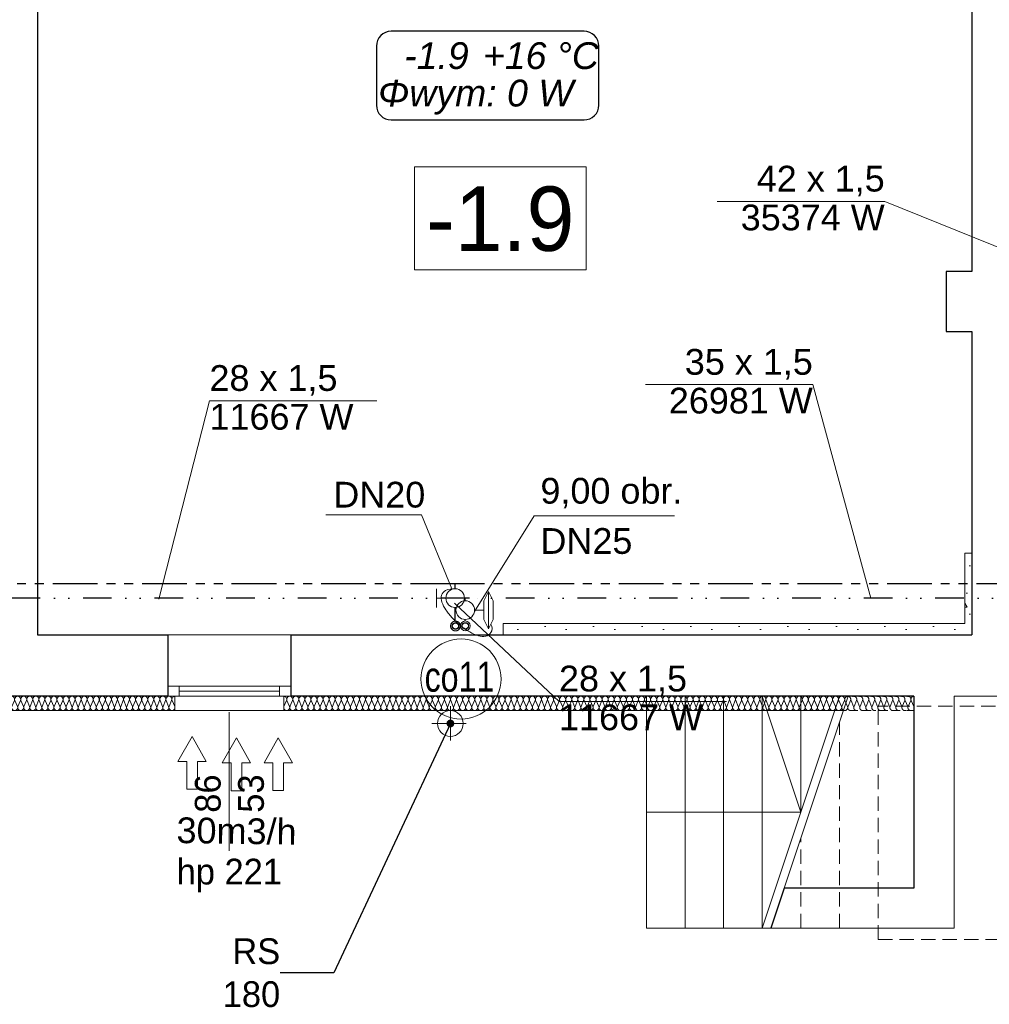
# Model space of a CAD drawing. Header units: millimetres. Extents: x -17429 to 155243, y -2908 to 188569.
# Tile 8 of 113: x -981 to 5796, y 9383 to 16265. Entities that reach past the tile are written whole.
import ezdxf
from ezdxf.lldxf.tags import DXFTag

# ---------------------------------------------------------------- set-up
doc = ezdxf.new("R2010")
doc.units = ezdxf.units.MM
doc.header["$MEASUREMENT"] = 0
for name, pattern in [('DIVIDEX2', [2.5, 1, -0.5, 0, -0.5, 0, -0.5]), ('Hidden Line', [100, 50, -50]), ('Krawędzie ukryte', [150, 100, -50]), ('PHANTOM', [2.5, 1.25, -0.25, 0.25, -0.25, 0.25, -0.25])]:
    doc.linetypes.add(name, pattern=pattern)
doc.layers.get('0').update_dxf_attribs({"lineweight": 5})
for name, color, linetype in [('#opisy', 7, 'Continuous'), ('#podkład', 252, 'Continuous'), ('Arch ocieplenie', 252, 'Continuous'), ('IS_Armatura_Therm', 7, 'SOLID'), ('IS_Grafika', 7, 'SOLID'), ('IS_Opisy_działek_Therm', 7, 'SOLID'), ('IS_Powrót', 5, 'DASH'), ('IS_Text_Armatury_Therm', 7, 'Continuous'), ('IS_Text_Konstrukcji', 7, 'Continuous'), ('IS_Zasilanie', 1, 'SOLID')]:
    doc.layers.add(name, color=color, linetype=linetype)
for name, color, linetype, lineweight in [('#piony', 7, 'Continuous', 5), ('Arch ocieplenie_Nr_Pióra__21', 252, 'Continuous', 13), ('Arch opisy_Nr_Pióra__1', 252, 'Continuous', 25), ('Arch opisy_Nr_Pióra__21', 252, 'Continuous', 13), ('INWENT ODWODNIENIE_Nr_Pióra__21', 252, 'Continuous', 13), ('INWENT OPISY_Nr_Pióra__21', 252, 'Continuous', 13), ('INWENT. OKNA_Nr_Pióra__5', 7, 'Continuous', 13), ('INWENT.ŚCIANY_Nr_Pióra__1', 252, 'Continuous', 25), ('INWENT.ŚCIANY_Nr_Pióra__21', 7, 'Continuous', 13), ('Istniejące schody_Nr_Pióra__21', 7, 'Continuous', 13)]:
    doc.layers.add(name, color=color, linetype=linetype, lineweight=lineweight)
doc.layers.add('arch izolacje_Nr_Pióra__3', color=7, linetype='Continuous', lineweight=13, true_color=0xff6600)
doc.layers.add('Arch ocieplenie_Nr_Pióra__22', color=7, linetype='Continuous', lineweight=9, true_color=0x7f7f7f)
doc.styles.add('ARIAL', font='arial.ttf', dxfattribs={"width": 0.75})
doc.styles.add('GENERATED_STYLE_2', font='txt')
doc.styles.add('GENERATED_STYLE_3', font='txt')
doc.styles.add('GENERATED_STYLE_4', font='txt')
doc.styles.add('MtXpl_Arial', font='txt', dxfattribs={"height": 0.2})
doc.styles.get("Standard").update_dxf_attribs({"font": 'arial.ttf', "bigfont": 'BIGFONT.SHX'})
tags = doc.linetypes.add('DASH', pattern=[15, 10, -5]).pattern_tags.tags
tags[6:7] = [DXFTag(74, 4), DXFTag(75, 0), DXFTag(340, '0'), DXFTag(46, 0.0), DXFTag(50, 0.0), DXFTag(44, 0.0), DXFTag(45, 0.0)]
tags[4:5] = [DXFTag(74, 4), DXFTag(75, 0), DXFTag(340, '0'), DXFTag(46, 0.0), DXFTag(50, 0.0), DXFTag(44, 0.0), DXFTag(45, 0.0)]
tags = doc.linetypes.add('SOLID', pattern=[10, 10, 0]).pattern_tags.tags
tags[6:7] = [DXFTag(74, 4), DXFTag(75, 0), DXFTag(340, '0'), DXFTag(46, 0.0), DXFTag(50, 0.0), DXFTag(44, 0.0), DXFTag(45, 0.0)]
tags[4:5] = [DXFTag(74, 4), DXFTag(75, 0), DXFTag(340, '0'), DXFTag(46, 0.0), DXFTag(50, 0.0), DXFTag(44, 0.0), DXFTag(45, 0.0)]
doc.dimstyles.new('GENERATED_STYLE__6', dxfattribs={"dimtxt": 0.18, "dimasz": 109.44, "dimexe": 0.18, "dimexo": 0.0625, "dimgap": 0.09, "dimtad": 0, "dimtih": 1, "dimtoh": 1, "dimdec": 4, "dimzin": 0, "dimdsep": 46, "dimcen": 0.09, "dimadec": 0, "dimazin": 0, "dimtfac": 1, "dimtdec": 4, "dimtmove": 0, "dimatfit": 3, "dimldrblk": 'ARROWHEAD_11', "dimfxl": 1, "dimtolj": 1, "dimtzin": 0, "dimarcsym": 0})
pattern_1 = [(0, (0, 0), (0, 623.538), [60, -300]), (0, (180, 311.8), (0, 623.538), [60, -300]), (60, (0, 0), (-540, 311.77), [60, -300]), (60, (360, 0), (-540, 311.77), [60, -300]), (120, (60, 0), (540, 311.77), [60, -300]), (120, (420, 0), (540, 311.77), [60, -300]), (0, (0, 60), (0, 120), [0, -120, 0, -180]), (45, (60, 60), (-84.8528, 84.8528), [0, -90, 0, -150])]

# ---------------------------------------------------------------- blocks, each defined once
blk = doc.blocks.new('Izolacja cieplna 14_75', base_point=(5269.1, 11535.9))
at = {"layer": 'Arch ocieplenie_Nr_Pióra__22', "linetype": 'Hidden Line'}
for p, q in [((4825.7, 11506.1), (4808.2, 11465.7)), ((4846.7, 11465.7), (4829.2, 11506.1)), ((4867.7, 11506.1), (4850.2, 11465.7)), ((4888.7, 11465.7), (4871.2, 11506.1)), ((4909.8, 11506.1), (4892.3, 11465.7)), ((4930.8, 11465.7), (4913.3, 11506.1)), ((4951.8, 11506.1), (4934.3, 11465.7)), ((4972.9, 11465.7), (4955.4, 11506.1)), ((4993.9, 11506.1), (4976.4, 11465.7)), ((5014.9, 11465.7), (4997.4, 11506.1)), ((5036, 11506.1), (5018.5, 11465.7)), ((5057, 11465.7), (5039.5, 11506.1)), ((5078, 11506.1), (5060.5, 11465.7)), ((5099.1, 11465.7), (5081.6, 11506.1)), ((5120.1, 11506.1), (5102.6, 11465.7)), ((5141.1, 11465.7), (5123.6, 11506.1)), ((5162.1, 11506.1), (5144.7, 11465.7)), ((5183.2, 11465.7), (5165.7, 11506.1)), ((5204.2, 11506.1), (5186.7, 11465.7)), ((5225.2, 11465.7), (5207.7, 11506.1)), ((5246.3, 11506.1), (5228.8, 11465.7)), ((5267.3, 11465.7), (5249.8, 11506.1))]:
    blk.add_line(p, q, dxfattribs=at)
for centre, start_param, end_param in [((4806.4, 11514.6), 1.158004, 3.141593), ((4848.4, 11514.6), 1.158004, 5.125183), ((4890.5, 11514.6), 1.158004, 5.125183), ((4932.6, 11514.6), 1.158004, 5.125183), ((4974.6, 11514.6), 1.158004, 5.125183), ((5016.7, 11514.6), 1.158004, 5.125183), ((5058.8, 11514.6), 1.158004, 5.125183), ((5100.8, 11514.6), 1.158004, 5.125183), ((5142.9, 11514.6), 1.158004, 5.125183), ((5184.9, 11514.6), 1.158004, 5.125183), ((5227, 11514.6), 1.158004, 5.125183), ((5269.1, 11514.6), 3.141593, 5.125182), ((4827.4, 11457.1), 4.299595, 8.266775), ((4869.5, 11457.1), 4.299595, 8.266775), ((4911.5, 11457.1), 4.299595, 8.266775), ((4953.6, 11457.1), 4.299595, 8.266775), ((4995.7, 11457.1), 4.299595, 8.266775), ((5037.7, 11457.1), 4.299595, 8.266775), ((5079.8, 11457.1), 4.299595, 8.266775), ((5121.9, 11457.1), 4.299595, 8.266775), ((5163.9, 11457.1), 4.299595, 8.266775), ((5206, 11457.1), 4.299595, 8.266775), ((5248, 11457.1), 4.299595, 8.266775)]:
    blk.add_ellipse(centre, major_axis=(0, -21.3), ratio=0.988869, start_param=start_param, end_param=end_param, dxfattribs=at)
blk = doc.blocks.new('Izolacja cieplna 14_81', base_point=(-1755.9, 11535.9))
at = {"layer": 'Arch ocieplenie_Nr_Pióra__22', "linetype": 'Continuous'}
for p, q in [((-1754.2, 11465.7), (-1736.6, 11506.1)), ((-1733, 11506.1), (-1715.4, 11465.7)), ((-1711.9, 11465.7), (-1694.3, 11506.1)), ((-1690.7, 11506.1), (-1673.2, 11465.7)), ((-1669.6, 11465.7), (-1652, 11506.1)), ((-1648.5, 11506.1), (-1630.9, 11465.7)), ((-1627.3, 11465.7), (-1609.8, 11506.1)), ((-1606.2, 11506.1), (-1588.6, 11465.7)), ((-1585.1, 11465.7), (-1567.5, 11506.1)), ((-1563.9, 11506.1), (-1546.3, 11465.7)), ((-1542.8, 11465.7), (-1525.2, 11506.1)), ((-1521.7, 11506.1), (-1504.1, 11465.7)), ((-1500.5, 11465.7), (-1482.9, 11506.1)), ((-1479.4, 11506.1), (-1461.8, 11465.7)), ((-1458.2, 11465.7), (-1440.7, 11506.1)), ((-1437.1, 11506.1), (-1419.5, 11465.7)), ((-1416, 11465.7), (-1398.4, 11506.1)), ((-1394.8, 11506.1), (-1377.3, 11465.7)), ((-1373.7, 11465.7), (-1356.1, 11506.1)), ((-1352.6, 11506.1), (-1335, 11465.7)), ((-1331.4, 11465.7), (-1313.8, 11506.1)), ((-1310.3, 11506.1), (-1292.7, 11465.7)), ((-1289.2, 11465.7), (-1271.6, 11506.1)), ((-1268, 11506.1), (-1250.4, 11465.7)), ((-1246.9, 11465.7), (-1229.3, 11506.1)), ((-1225.7, 11506.1), (-1208.2, 11465.7)), ((-1204.6, 11465.7), (-1187, 11506.1)), ((-1183.5, 11506.1), (-1165.9, 11465.7)), ((-1162.3, 11465.7), (-1144.8, 11506.1)), ((-1141.2, 11506.1), (-1123.6, 11465.7)), ((-1120.1, 11465.7), (-1102.5, 11506.1)), ((-1098.9, 11506.1), (-1081.3, 11465.7)), ((-1077.8, 11465.7), (-1060.2, 11506.1)), ((-1056.7, 11506.1), (-1039.1, 11465.7)), ((-1035.5, 11465.7), (-1017.9, 11506.1)), ((-1014.4, 11506.1), (-996.8, 11465.7)), ((-993.2, 11465.7), (-975.7, 11506.1)), ((-972.1, 11506.1), (-954.5, 11465.7)), ((-951, 11465.7), (-933.4, 11506.1)), ((-929.8, 11506.1), (-912.3, 11465.7)), ((-908.7, 11465.7), (-891.1, 11506.1)), ((-887.6, 11506.1), (-870, 11465.7)), ((-866.4, 11465.7), (-848.8, 11506.1)), ((-845.3, 11506.1), (-827.7, 11465.7)), ((-824.2, 11465.7), (-806.6, 11506.1)), ((-803, 11506.1), (-785.4, 11465.7)), ((-781.9, 11465.7), (-764.3, 11506.1)), ((-760.7, 11506.1), (-743.2, 11465.7)), ((-739.6, 11465.7), (-722, 11506.1)), ((-718.5, 11506.1), (-700.9, 11465.7)), ((-697.3, 11465.7), (-679.8, 11506.1)), ((-676.2, 11506.1), (-658.6, 11465.7)), ((-655.1, 11465.7), (-637.5, 11506.1)), ((-633.9, 11506.1), (-616.3, 11465.7)), ((-612.8, 11465.7), (-595.2, 11506.1)), ((-591.7, 11506.1), (-574.1, 11465.7)), ((-570.5, 11465.7), (-552.9, 11506.1)), ((-549.4, 11506.1), (-531.8, 11465.7)), ((-528.2, 11465.7), (-510.7, 11506.1)), ((-507.1, 11506.1), (-489.5, 11465.7)), ((-486, 11465.7), (-468.4, 11506.1)), ((-464.8, 11506.1), (-447.3, 11465.7)), ((-443.7, 11465.7), (-426.1, 11506.1)), ((-422.6, 11506.1), (-405, 11465.7)), ((-401.4, 11465.7), (-383.8, 11506.1)), ((-380.3, 11506.1), (-362.7, 11465.7)), ((-359.2, 11465.7), (-341.6, 11506.1)), ((-338, 11506.1), (-320.4, 11465.7)), ((-316.9, 11465.7), (-299.3, 11506.1)), ((-295.7, 11506.1), (-278.2, 11465.7)), ((-274.6, 11465.7), (-257, 11506.1)), ((-253.5, 11506.1), (-235.9, 11465.7)), ((-232.3, 11465.7), (-214.8, 11506.1)), ((-211.2, 11506.1), (-193.6, 11465.7)), ((-190.1, 11465.7), (-172.5, 11506.1)), ((-168.9, 11506.1), (-151.3, 11465.7)), ((-147.8, 11465.7), (-130.2, 11506.1)), ((-126.7, 11506.1), (-109.1, 11465.7)), ((-105.5, 11465.7), (-87.9, 11506.1)), ((-84.4, 11506.1), (-66.8, 11465.7)), ((-63.2, 11465.7), (-45.7, 11506.1)), ((-42.1, 11506.1), (-24.5, 11465.7)), ((-21, 11465.7), (-3.4, 11506.1)), ((0.2, 11506.1), (17.7, 11465.7)), ((21.3, 11465.7), (38.9, 11506.1)), ((42.4, 11506.1), (60, 11465.7)), ((63.6, 11465.7), (81.2, 11506.1)), ((84.7, 11506.1), (102.3, 11465.7))]:
    blk.add_line(p, q, dxfattribs=at)
for centre, start_param, end_param in [((-1755.9, 11514.6), 4.299596, 6.283185), ((-1713.7, 11514.6), 4.299595, 8.266774), ((-1671.4, 11514.6), 4.299595, 8.266774), ((-1629.1, 11514.6), 4.299595, 8.266774), ((-1586.8, 11514.6), 4.299595, 8.266774), ((-1544.6, 11514.6), 4.299595, 8.266774), ((-1502.3, 11514.6), 4.299595, 8.266774), ((-1460, 11514.6), 4.299595, 8.266774), ((-1417.7, 11514.6), 4.299595, 8.266774), ((-1375.5, 11514.6), 4.299595, 8.266774), ((-1333.2, 11514.6), 4.299595, 8.266774), ((-1290.9, 11514.6), 4.299595, 8.266774), ((-1248.7, 11514.6), 4.299595, 8.266774), ((-1206.4, 11514.6), 4.299595, 8.266774), ((-1164.1, 11514.6), 4.299595, 8.266774), ((-1121.8, 11514.6), 4.299595, 8.266774), ((-1079.6, 11514.6), 4.299595, 8.266774), ((-1037.3, 11514.6), 4.299595, 8.266774), ((-995, 11514.6), 4.299595, 8.266774), ((-952.7, 11514.6), 4.299595, 8.266774), ((-910.5, 11514.6), 4.299595, 8.266774), ((-868.2, 11514.6), 4.299595, 8.266774), ((-825.9, 11514.6), 4.299595, 8.266774), ((-783.7, 11514.6), 4.299595, 8.266774), ((-741.4, 11514.6), 4.299595, 8.266774), ((-699.1, 11514.6), 4.299595, 8.266774), ((-656.8, 11514.6), 4.299595, 8.266774), ((-614.6, 11514.6), 4.299595, 8.266774), ((-572.3, 11514.6), 4.299595, 8.266774), ((-530, 11514.6), 4.299595, 8.266774), ((-487.7, 11514.6), 4.299595, 8.266774), ((-445.5, 11514.6), 4.299595, 8.266774), ((-403.2, 11514.6), 4.299595, 8.266774), ((-360.9, 11514.6), 4.299595, 8.266774), ((-318.7, 11514.6), 4.299595, 8.266774), ((-276.4, 11514.6), 4.299595, 8.266774), ((-234.1, 11514.6), 4.299595, 8.266774), ((-191.8, 11514.6), 4.299595, 8.266774), ((-149.6, 11514.6), 4.299595, 8.266774), ((-107.3, 11514.6), 4.299595, 8.266774), ((-65, 11514.6), 4.299595, 8.266774), ((-22.7, 11514.6), 4.299595, 8.266774), ((19.5, 11514.6), 4.299595, 8.266774), ((61.8, 11514.6), 4.299595, 8.266774), ((104.1, 11514.6), 6.283185, 8.266774), ((-1734.8, 11457.1), 1.158003, 5.125183), ((-1692.5, 11457.1), 1.158003, 5.125183), ((-1650.2, 11457.1), 1.158003, 5.125183), ((-1608, 11457.1), 1.158003, 5.125183), ((-1565.7, 11457.1), 1.158003, 5.125183), ((-1523.4, 11457.1), 1.158003, 5.125183), ((-1481.2, 11457.1), 1.158003, 5.125183), ((-1438.9, 11457.1), 1.158003, 5.125183), ((-1396.6, 11457.1), 1.158003, 5.125183), ((-1354.3, 11457.1), 1.158003, 5.125183), ((-1312.1, 11457.1), 1.158003, 5.125183), ((-1269.8, 11457.1), 1.158003, 5.125183), ((-1227.5, 11457.1), 1.158003, 5.125183), ((-1185.2, 11457.1), 1.158003, 5.125183), ((-1143, 11457.1), 1.158003, 5.125183), ((-1100.7, 11457.1), 1.158003, 5.125183), ((-1058.4, 11457.1), 1.158003, 5.125183), ((-1016.2, 11457.1), 1.158003, 5.125183), ((-973.9, 11457.1), 1.158003, 5.125183), ((-931.6, 11457.1), 1.158003, 5.125183), ((-889.3, 11457.1), 1.158003, 5.125183), ((-847.1, 11457.1), 1.158003, 5.125183), ((-804.8, 11457.1), 1.158003, 5.125183), ((-762.5, 11457.1), 1.158003, 5.125183), ((-720.2, 11457.1), 1.158003, 5.125183), ((-678, 11457.1), 1.158003, 5.125183), ((-635.7, 11457.1), 1.158003, 5.125183), ((-593.4, 11457.1), 1.158003, 5.125183), ((-551.2, 11457.1), 1.158003, 5.125183), ((-508.9, 11457.1), 1.158003, 5.125183), ((-466.6, 11457.1), 1.158003, 5.125183), ((-424.3, 11457.1), 1.158003, 5.125183), ((-382.1, 11457.1), 1.158003, 5.125183), ((-339.8, 11457.1), 1.158003, 5.125183), ((-297.5, 11457.1), 1.158003, 5.125183), ((-255.2, 11457.1), 1.158003, 5.125183), ((-213, 11457.1), 1.158003, 5.125183), ((-170.7, 11457.1), 1.158003, 5.125183), ((-128.4, 11457.1), 1.158003, 5.125183), ((-86.2, 11457.1), 1.158003, 5.125183), ((-43.9, 11457.1), 1.158003, 5.125183), ((-1.6, 11457.1), 1.158003, 5.125183), ((40.7, 11457.1), 1.158003, 5.125183), ((82.9, 11457.1), 1.158003, 5.125183)]:
    blk.add_ellipse(centre, major_axis=(0, 21.3), ratio=0.99382, start_param=start_param, end_param=end_param, dxfattribs=at)
blk = doc.blocks.new('Izolacja cieplna 14_82', base_point=(4806.4, 11535.9))
at = {"layer": 'Arch ocieplenie_Nr_Pióra__22', "linetype": 'Continuous'}
for p, q in [((883.5, 11506.1), (865.9, 11465.7)), ((904.7, 11465.7), (887, 11506.1)), ((925.9, 11506.1), (908.2, 11465.7)), ((947.1, 11465.7), (929.4, 11506.1)), ((968.3, 11506.1), (950.6, 11465.7)), ((989.5, 11465.7), (971.8, 11506.1)), ((1010.7, 11506.1), (993, 11465.7)), ((1031.9, 11465.7), (1014.2, 11506.1)), ((1053, 11506.1), (1035.4, 11465.7)), ((1074.2, 11465.7), (1056.6, 11506.1)), ((1095.4, 11506.1), (1077.8, 11465.7)), ((1116.6, 11465.7), (1099, 11506.1)), ((1137.8, 11506.1), (1120.2, 11465.7)), ((1159, 11465.7), (1141.4, 11506.1)), ((1180.2, 11506.1), (1162.6, 11465.7)), ((1201.4, 11465.7), (1183.8, 11506.1)), ((1222.6, 11506.1), (1205, 11465.7)), ((1243.8, 11465.7), (1226.2, 11506.1)), ((1265, 11506.1), (1247.4, 11465.7)), ((1286.2, 11465.7), (1268.6, 11506.1)), ((1307.4, 11506.1), (1289.8, 11465.7)), ((1328.6, 11465.7), (1311, 11506.1)), ((1349.8, 11506.1), (1332.1, 11465.7)), ((1371, 11465.7), (1353.3, 11506.1)), ((1392.2, 11506.1), (1374.5, 11465.7)), ((1413.4, 11465.7), (1395.7, 11506.1)), ((1434.6, 11506.1), (1416.9, 11465.7)), ((1455.8, 11465.7), (1438.1, 11506.1)), ((1477, 11506.1), (1459.3, 11465.7)), ((1498.1, 11465.7), (1480.5, 11506.1)), ((1519.3, 11506.1), (1501.7, 11465.7)), ((1540.5, 11465.7), (1522.9, 11506.1)), ((1561.7, 11506.1), (1544.1, 11465.7)), ((1582.9, 11465.7), (1565.3, 11506.1)), ((1604.1, 11506.1), (1586.5, 11465.7)), ((1625.3, 11465.7), (1607.7, 11506.1)), ((1646.5, 11506.1), (1628.9, 11465.7)), ((1667.7, 11465.7), (1650.1, 11506.1)), ((1688.9, 11506.1), (1671.3, 11465.7)), ((1710.1, 11465.7), (1692.5, 11506.1)), ((1731.3, 11506.1), (1713.7, 11465.7)), ((1752.5, 11465.7), (1734.9, 11506.1)), ((1773.7, 11506.1), (1756.1, 11465.7)), ((1794.9, 11465.7), (1777.2, 11506.1)), ((1816.1, 11506.1), (1798.4, 11465.7)), ((1837.3, 11465.7), (1819.6, 11506.1)), ((1858.5, 11506.1), (1840.8, 11465.7)), ((1879.7, 11465.7), (1862, 11506.1)), ((1900.9, 11506.1), (1883.2, 11465.7)), ((1922.1, 11465.7), (1904.4, 11506.1)), ((1943.2, 11506.1), (1925.6, 11465.7)), ((1964.4, 11465.7), (1946.8, 11506.1)), ((1985.6, 11506.1), (1968, 11465.7)), ((2006.8, 11465.7), (1989.2, 11506.1)), ((2028, 11506.1), (2010.4, 11465.7)), ((2049.2, 11465.7), (2031.6, 11506.1)), ((2070.4, 11506.1), (2052.8, 11465.7)), ((2091.6, 11465.7), (2074, 11506.1)), ((2112.8, 11506.1), (2095.2, 11465.7)), ((2134, 11465.7), (2116.4, 11506.1)), ((2155.2, 11506.1), (2137.6, 11465.7)), ((2176.4, 11465.7), (2158.8, 11506.1)), ((2197.6, 11506.1), (2180, 11465.7)), ((2218.8, 11465.7), (2201.2, 11506.1)), ((2240, 11506.1), (2222.3, 11465.7)), ((2261.2, 11465.7), (2243.5, 11506.1)), ((2282.4, 11506.1), (2264.7, 11465.7)), ((2303.6, 11465.7), (2285.9, 11506.1)), ((2324.8, 11506.1), (2307.1, 11465.7)), ((2346, 11465.7), (2328.3, 11506.1)), ((2367.2, 11506.1), (2349.5, 11465.7)), ((2388.3, 11465.7), (2370.7, 11506.1)), ((2409.5, 11506.1), (2391.9, 11465.7)), ((2430.7, 11465.7), (2413.1, 11506.1)), ((2451.9, 11506.1), (2434.3, 11465.7)), ((2473.1, 11465.7), (2455.5, 11506.1)), ((2494.3, 11506.1), (2476.7, 11465.7)), ((2515.5, 11465.7), (2497.9, 11506.1)), ((2536.7, 11506.1), (2519.1, 11465.7)), ((2557.9, 11465.7), (2540.3, 11506.1)), ((2579.1, 11506.1), (2561.5, 11465.7)), ((2600.3, 11465.7), (2582.7, 11506.1)), ((2621.5, 11506.1), (2603.9, 11465.7)), ((2642.7, 11465.7), (2625.1, 11506.1)), ((2663.9, 11506.1), (2646.3, 11465.7)), ((2685.1, 11465.7), (2667.4, 11506.1)), ((2706.3, 11506.1), (2688.6, 11465.7)), ((2727.5, 11465.7), (2709.8, 11506.1)), ((2748.7, 11506.1), (2731, 11465.7)), ((2769.9, 11465.7), (2752.2, 11506.1)), ((2791.1, 11506.1), (2773.4, 11465.7)), ((2812.3, 11465.7), (2794.6, 11506.1)), ((2833.4, 11506.1), (2815.8, 11465.7)), ((2854.6, 11465.7), (2837, 11506.1)), ((2875.8, 11506.1), (2858.2, 11465.7)), ((2897, 11465.7), (2879.4, 11506.1)), ((2918.2, 11506.1), (2900.6, 11465.7)), ((2939.4, 11465.7), (2921.8, 11506.1)), ((2960.6, 11506.1), (2943, 11465.7)), ((2981.8, 11465.7), (2964.2, 11506.1)), ((3003, 11506.1), (2985.4, 11465.7)), ((3024.2, 11465.7), (3006.6, 11506.1)), ((3045.4, 11506.1), (3027.8, 11465.7)), ((3066.6, 11465.7), (3049, 11506.1)), ((3087.8, 11506.1), (3070.2, 11465.7)), ((3109, 11465.7), (3091.4, 11506.1)), ((3130.2, 11506.1), (3112.5, 11465.7)), ((3151.4, 11465.7), (3133.7, 11506.1)), ((3172.6, 11506.1), (3154.9, 11465.7)), ((3193.8, 11465.7), (3176.1, 11506.1)), ((3215, 11506.1), (3197.3, 11465.7)), ((3236.2, 11465.7), (3218.5, 11506.1)), ((3257.4, 11506.1), (3239.7, 11465.7)), ((3278.5, 11465.7), (3260.9, 11506.1)), ((3299.7, 11506.1), (3282.1, 11465.7)), ((3320.9, 11465.7), (3303.3, 11506.1)), ((3342.1, 11506.1), (3324.5, 11465.7)), ((3363.3, 11465.7), (3345.7, 11506.1)), ((3384.5, 11506.1), (3366.9, 11465.7)), ((3405.7, 11465.7), (3388.1, 11506.1)), ((3426.9, 11506.1), (3409.3, 11465.7)), ((3448.1, 11465.7), (3430.5, 11506.1)), ((3469.3, 11506.1), (3451.7, 11465.7)), ((3490.5, 11465.7), (3472.9, 11506.1)), ((3511.7, 11506.1), (3494.1, 11465.7)), ((3532.9, 11465.7), (3515.3, 11506.1)), ((3554.1, 11506.1), (3536.5, 11465.7)), ((3575.3, 11465.7), (3557.6, 11506.1)), ((3596.5, 11506.1), (3578.8, 11465.7)), ((3617.7, 11465.7), (3600, 11506.1)), ((3638.9, 11506.1), (3621.2, 11465.7)), ((3660.1, 11465.7), (3642.4, 11506.1)), ((3681.3, 11506.1), (3663.6, 11465.7)), ((3702.5, 11465.7), (3684.8, 11506.1)), ((3723.6, 11506.1), (3706, 11465.7)), ((3744.8, 11465.7), (3727.2, 11506.1)), ((3766, 11506.1), (3748.4, 11465.7)), ((3787.2, 11465.7), (3769.6, 11506.1)), ((3808.4, 11506.1), (3790.8, 11465.7)), ((3829.6, 11465.7), (3812, 11506.1)), ((3850.8, 11506.1), (3833.2, 11465.7)), ((3872, 11465.7), (3854.4, 11506.1)), ((3893.2, 11506.1), (3875.6, 11465.7)), ((3914.4, 11465.7), (3896.8, 11506.1)), ((3935.6, 11506.1), (3918, 11465.7)), ((3956.8, 11465.7), (3939.2, 11506.1)), ((3978, 11506.1), (3960.4, 11465.7)), ((3999.2, 11465.7), (3981.6, 11506.1)), ((4020.4, 11506.1), (4002.7, 11465.7)), ((4041.6, 11465.7), (4023.9, 11506.1)), ((4062.8, 11506.1), (4045.1, 11465.7)), ((4084, 11465.7), (4066.3, 11506.1)), ((4105.2, 11506.1), (4087.5, 11465.7)), ((4126.4, 11465.7), (4108.7, 11506.1)), ((4147.6, 11506.1), (4129.9, 11465.7)), ((4168.7, 11465.7), (4151.1, 11506.1)), ((4189.9, 11506.1), (4172.3, 11465.7)), ((4211.1, 11465.7), (4193.5, 11506.1)), ((4232.3, 11506.1), (4214.7, 11465.7)), ((4253.5, 11465.7), (4235.9, 11506.1)), ((4274.7, 11506.1), (4257.1, 11465.7)), ((4295.9, 11465.7), (4278.3, 11506.1)), ((4317.1, 11506.1), (4299.5, 11465.7)), ((4338.3, 11465.7), (4320.7, 11506.1)), ((4359.5, 11506.1), (4341.9, 11465.7)), ((4380.7, 11465.7), (4363.1, 11506.1)), ((4401.9, 11506.1), (4384.3, 11465.7)), ((4423.1, 11465.7), (4405.5, 11506.1)), ((4444.3, 11506.1), (4426.7, 11465.7)), ((4465.5, 11465.7), (4447.8, 11506.1)), ((4486.7, 11506.1), (4469, 11465.7)), ((4507.9, 11465.7), (4490.2, 11506.1)), ((4529.1, 11506.1), (4511.4, 11465.7)), ((4550.3, 11465.7), (4532.6, 11506.1)), ((4571.5, 11506.1), (4553.8, 11465.7)), ((4592.7, 11465.7), (4575, 11506.1)), ((4613.8, 11506.1), (4596.2, 11465.7)), ((4635, 11465.7), (4617.4, 11506.1)), ((4656.2, 11506.1), (4638.6, 11465.7)), ((4677.4, 11465.7), (4659.8, 11506.1)), ((4698.6, 11506.1), (4681, 11465.7)), ((4719.8, 11465.7), (4702.2, 11506.1)), ((4741, 11506.1), (4723.4, 11465.7)), ((4762.2, 11465.7), (4744.6, 11506.1)), ((4783.4, 11506.1), (4765.8, 11465.7)), ((4804.6, 11465.7), (4787, 11506.1))]:
    blk.add_line(p, q, dxfattribs=at)
for centre, start_param, end_param in [((864.1, 11514.6), 1.158004, 3.141593), ((906.5, 11514.6), 1.158004, 5.125183), ((948.9, 11514.6), 1.158004, 5.125183), ((991.2, 11514.6), 1.158004, 5.125183), ((1033.6, 11514.6), 1.158004, 5.125183), ((1076, 11514.6), 1.158004, 5.125183), ((1118.4, 11514.6), 1.158004, 5.125183), ((1160.8, 11514.6), 1.158004, 5.125183), ((1203.2, 11514.6), 1.158004, 5.125183), ((1245.6, 11514.6), 1.158004, 5.125183), ((1288, 11514.6), 1.158004, 5.125183), ((1330.4, 11514.6), 1.158004, 5.125183), ((1372.8, 11514.6), 1.158004, 5.125183), ((1415.1, 11514.6), 1.158004, 5.125183), ((1457.5, 11514.6), 1.158004, 5.125183), ((1499.9, 11514.6), 1.158004, 5.125183), ((1542.3, 11514.6), 1.158004, 5.125183), ((1584.7, 11514.6), 1.158004, 5.125183), ((1627.1, 11514.6), 1.158004, 5.125183), ((1669.5, 11514.6), 1.158004, 5.125183), ((1711.9, 11514.6), 1.158004, 5.125183), ((1754.3, 11514.6), 1.158004, 5.125183), ((1796.7, 11514.6), 1.158004, 5.125183), ((1839.1, 11514.6), 1.158004, 5.125183), ((1881.4, 11514.6), 1.158004, 5.125183), ((1923.8, 11514.6), 1.158004, 5.125183), ((1966.2, 11514.6), 1.158004, 5.125183), ((2008.6, 11514.6), 1.158004, 5.125183), ((2051, 11514.6), 1.158004, 5.125183), ((2093.4, 11514.6), 1.158004, 5.125183), ((2135.8, 11514.6), 1.158004, 5.125183), ((2178.2, 11514.6), 1.158004, 5.125183), ((2220.6, 11514.6), 1.158004, 5.125183), ((2263, 11514.6), 1.158004, 5.125183), ((2305.3, 11514.6), 1.158004, 5.125183), ((2347.7, 11514.6), 1.158004, 5.125183), ((2390.1, 11514.6), 1.158004, 5.125183), ((2432.5, 11514.6), 1.158004, 5.125183), ((2474.9, 11514.6), 1.158004, 5.125183), ((2517.3, 11514.6), 1.158004, 5.125183), ((2559.7, 11514.6), 1.158004, 5.125183), ((2602.1, 11514.6), 1.158004, 5.125183), ((2644.5, 11514.6), 1.158004, 5.125183), ((2686.9, 11514.6), 1.158004, 5.125183), ((2729.3, 11514.6), 1.158004, 5.125183), ((2771.6, 11514.6), 1.158004, 5.125183), ((2814, 11514.6), 1.158004, 5.125183), ((2856.4, 11514.6), 1.158004, 5.125183), ((2898.8, 11514.6), 1.158004, 5.125183), ((2941.2, 11514.6), 1.158004, 5.125183), ((2983.6, 11514.6), 1.158004, 5.125183), ((3026, 11514.6), 1.158004, 5.125183), ((3068.4, 11514.6), 1.158004, 5.125183), ((3110.8, 11514.6), 1.158004, 5.125183), ((3153.2, 11514.6), 1.158004, 5.125183), ((3195.5, 11514.6), 1.158004, 5.125183), ((3237.9, 11514.6), 1.158004, 5.125183), ((3280.3, 11514.6), 1.158004, 5.125183), ((3322.7, 11514.6), 1.158004, 5.125183), ((3365.1, 11514.6), 1.158004, 5.125183), ((3407.5, 11514.6), 1.158004, 5.125183), ((3449.9, 11514.6), 1.158004, 5.125183), ((3492.3, 11514.6), 1.158004, 5.125183), ((3534.7, 11514.6), 1.158004, 5.125183), ((3577.1, 11514.6), 1.158004, 5.125183), ((3619.5, 11514.6), 1.158004, 5.125183), ((3661.8, 11514.6), 1.158004, 5.125183), ((3704.2, 11514.6), 1.158004, 5.125183), ((3746.6, 11514.6), 1.158004, 5.125183), ((3789, 11514.6), 1.158004, 5.125183), ((3831.4, 11514.6), 1.158004, 5.125183), ((3873.8, 11514.6), 1.158004, 5.125183), ((3916.2, 11514.6), 1.158004, 5.125183), ((3958.6, 11514.6), 1.158004, 5.125183), ((4001, 11514.6), 1.158004, 5.125183), ((4043.4, 11514.6), 1.158004, 5.125183), ((4085.7, 11514.6), 1.158004, 5.125183), ((4128.1, 11514.6), 1.158004, 5.125183), ((4170.5, 11514.6), 1.158004, 5.125183), ((4212.9, 11514.6), 1.158004, 5.125183), ((4255.3, 11514.6), 1.158004, 5.125183), ((4297.7, 11514.6), 1.158004, 5.125183), ((4340.1, 11514.6), 1.158004, 5.125183), ((4382.5, 11514.6), 1.158004, 5.125183), ((4424.9, 11514.6), 1.158004, 5.125183), ((4467.3, 11514.6), 1.158004, 5.125183), ((4509.7, 11514.6), 1.158004, 5.125183), ((4552, 11514.6), 1.158004, 5.125183), ((4594.4, 11514.6), 1.158004, 5.125183), ((4636.8, 11514.6), 1.158004, 5.125183), ((4679.2, 11514.6), 1.158004, 5.125183), ((4721.6, 11514.6), 1.158004, 5.125183), ((4764, 11514.6), 1.158004, 5.125183), ((4806.4, 11514.6), 3.141593, 5.125182), ((885.3, 11457.1), 4.299595, 8.266775), ((927.7, 11457.1), 4.299595, 8.266775), ((970, 11457.1), 4.299595, 8.266775), ((1012.4, 11457.1), 4.299595, 8.266775), ((1054.8, 11457.1), 4.299595, 8.266775), ((1097.2, 11457.1), 4.299595, 8.266775), ((1139.6, 11457.1), 4.299595, 8.266775), ((1182, 11457.1), 4.299595, 8.266775), ((1224.4, 11457.1), 4.299595, 8.266775), ((1266.8, 11457.1), 4.299595, 8.266775), ((1309.2, 11457.1), 4.299595, 8.266775), ((1351.6, 11457.1), 4.299595, 8.266775), ((1394, 11457.1), 4.299595, 8.266775), ((1436.3, 11457.1), 4.299595, 8.266775), ((1478.7, 11457.1), 4.299595, 8.266775), ((1521.1, 11457.1), 4.299595, 8.266775), ((1563.5, 11457.1), 4.299595, 8.266775), ((1605.9, 11457.1), 4.299595, 8.266775), ((1648.3, 11457.1), 4.299595, 8.266775), ((1690.7, 11457.1), 4.299595, 8.266775), ((1733.1, 11457.1), 4.299595, 8.266775), ((1775.5, 11457.1), 4.299595, 8.266775), ((1817.9, 11457.1), 4.299595, 8.266775), ((1860.2, 11457.1), 4.299595, 8.266775), ((1902.6, 11457.1), 4.299595, 8.266775), ((1945, 11457.1), 4.299595, 8.266775), ((1987.4, 11457.1), 4.299595, 8.266775), ((2029.8, 11457.1), 4.299595, 8.266775), ((2072.2, 11457.1), 4.299595, 8.266775), ((2114.6, 11457.1), 4.299595, 8.266775), ((2157, 11457.1), 4.299595, 8.266775), ((2199.4, 11457.1), 4.299595, 8.266775), ((2241.8, 11457.1), 4.299595, 8.266775), ((2284.2, 11457.1), 4.299595, 8.266775), ((2326.5, 11457.1), 4.299595, 8.266775), ((2368.9, 11457.1), 4.299595, 8.266775), ((2411.3, 11457.1), 4.299595, 8.266775), ((2453.7, 11457.1), 4.299595, 8.266775), ((2496.1, 11457.1), 4.299595, 8.266775), ((2538.5, 11457.1), 4.299595, 8.266775), ((2580.9, 11457.1), 4.299595, 8.266775), ((2623.3, 11457.1), 4.299595, 8.266775), ((2665.7, 11457.1), 4.299595, 8.266775), ((2708.1, 11457.1), 4.299595, 8.266775), ((2750.4, 11457.1), 4.299595, 8.266775), ((2792.8, 11457.1), 4.299595, 8.266775), ((2835.2, 11457.1), 4.299595, 8.266775), ((2877.6, 11457.1), 4.299595, 8.266775), ((2920, 11457.1), 4.299595, 8.266775), ((2962.4, 11457.1), 4.299595, 8.266775), ((3004.8, 11457.1), 4.299595, 8.266775), ((3047.2, 11457.1), 4.299595, 8.266775), ((3089.6, 11457.1), 4.299595, 8.266775), ((3132, 11457.1), 4.299595, 8.266775), ((3174.4, 11457.1), 4.299595, 8.266775), ((3216.7, 11457.1), 4.299595, 8.266775), ((3259.1, 11457.1), 4.299595, 8.266775), ((3301.5, 11457.1), 4.299595, 8.266775), ((3343.9, 11457.1), 4.299595, 8.266775), ((3386.3, 11457.1), 4.299595, 8.266775), ((3428.7, 11457.1), 4.299595, 8.266775), ((3471.1, 11457.1), 4.299595, 8.266775), ((3513.5, 11457.1), 4.299595, 8.266775), ((3555.9, 11457.1), 4.299595, 8.266775), ((3598.3, 11457.1), 4.299595, 8.266775), ((3640.6, 11457.1), 4.299595, 8.266775), ((3683, 11457.1), 4.299595, 8.266775), ((3725.4, 11457.1), 4.299595, 8.266775), ((3767.8, 11457.1), 4.299595, 8.266775), ((3810.2, 11457.1), 4.299595, 8.266775), ((3852.6, 11457.1), 4.299595, 8.266775), ((3895, 11457.1), 4.299595, 8.266775), ((3937.4, 11457.1), 4.299595, 8.266775), ((3979.8, 11457.1), 4.299595, 8.266775), ((4022.2, 11457.1), 4.299595, 8.266775), ((4064.6, 11457.1), 4.299595, 8.266775), ((4106.9, 11457.1), 4.299595, 8.266775), ((4149.3, 11457.1), 4.299595, 8.266775), ((4191.7, 11457.1), 4.299595, 8.266775), ((4234.1, 11457.1), 4.299595, 8.266775), ((4276.5, 11457.1), 4.299595, 8.266775), ((4318.9, 11457.1), 4.299595, 8.266775), ((4361.3, 11457.1), 4.299595, 8.266775), ((4403.7, 11457.1), 4.299595, 8.266775), ((4446.1, 11457.1), 4.299595, 8.266775), ((4488.5, 11457.1), 4.299595, 8.266775), ((4530.8, 11457.1), 4.299595, 8.266775), ((4573.2, 11457.1), 4.299595, 8.266775), ((4615.6, 11457.1), 4.299595, 8.266775), ((4658, 11457.1), 4.299595, 8.266775), ((4700.4, 11457.1), 4.299595, 8.266775), ((4742.8, 11457.1), 4.299595, 8.266775), ((4785.2, 11457.1), 4.299595, 8.266775)]:
    blk.add_ellipse(centre, major_axis=(0, -21.3), ratio=0.996588, start_param=start_param, end_param=end_param, dxfattribs=at)
blk = doc.blocks.new('Ściana_82', base_point=(5674.1, 11965.9))
at = {"layer": 'Arch ocieplenie_Nr_Pióra__21', "linetype": 'Continuous'}
h = blk.add_hatch(dxfattribs=at)
h.set_pattern_fill('Structural_Concrete', color=256, style=0, pattern_type=2)
h.set_pattern_definition(pattern_1)
h.paths.add_polyline_path([(5624.1, 12045.9), (2399.1, 12045.9), (2399.1, 11965.9), (5674.1, 11965.9)], flags=0)
for p, q in [((5624.1, 12045.9), (2399.1, 12045.9)), ((2399.1, 12045.9), (2399.1, 11965.9)), ((2399.1, 11965.9), (5674.1, 11965.9))]:
    blk.add_line(p, q, dxfattribs=at)
blk = doc.blocks.new('Ściana_83', base_point=(5674.1, 11965.9))
at = {"layer": 'Arch ocieplenie_Nr_Pióra__21', "linetype": 'Continuous'}
h = blk.add_hatch(dxfattribs=at)
h.set_pattern_fill('Structural_Concrete', color=256, style=0, pattern_type=2)
h.set_pattern_definition(pattern_1)
h.paths.add_polyline_path([(5674.1, 11965.9), (5674.1, 12535.9), (5624.1, 12535.9), (5624.1, 12045.9)], flags=0)
for p, q in [((5674.1, 12535.9), (5624.1, 12535.9)), ((5624.1, 12535.9), (5624.1, 12045.9)), ((5674.1, 11965.9), (5674.1, 12535.9))]:
    blk.add_line(p, q, dxfattribs=at)
blk = doc.blocks.new('ARROWHEAD_11')
at = {"color": 0, "linetype": 'Continuous', "lineweight": 0}
blk.add_line((0, 0), (-1, 0), dxfattribs=at)
at = {"color": 0, "linetype": 'Continuous', "lineweight": 0, "const_width": 0.25, "flags": 128}
blk.add_lwpolyline([(-0.125, 0, 1), (0.125, 0, 1)], format="xyb", close=True, dxfattribs=at)
blk = doc.blocks.new('E210168')
at = {"color": 7, "lineweight": 13}
for p, q in [((19.41, 19.75), (19.41, 13.6)), ((19.41, 19.75), (36.98, 9.88)), ((19.41, 0), (36.98, 9.88)), ((19.41, 6.15), (19.41, 0))]:
    blk.add_line(p, q, dxfattribs=at)
blk.add_lwpolyline([(19.41, 13.6), (0, 13.6), (0, 6.15), (19.41, 6.15)], dxfattribs=at)
blk = doc.blocks.new('YGGG')
at = {"layer": 'arch izolacje_Nr_Pióra__3', "color": 252, "linetype": 'Continuous'}
for p, q in [((104.1, 11435.9), (104.1, 11535.9)), ((864.1, 11435.9), (864.1, 11535.9)), ((5549.1, 11535.9), (5549.1, 9915.9)), ((6034.1, 11535.9), (5549.1, 11535.9)), ((-10940.9, 11435.9), (4775.7, 11435.9)), ((-1755.9, 11435.9), (104.1, 11435.9)), ((4775.7, 11435.9), (864.1, 11435.9)), ((5549.1, 9915.9), (4269.1, 9915.9))]:
    blk.add_line(p, q, dxfattribs=at)
at = {"layer": 'arch izolacje_Nr_Pióra__3', "color": 252, "linetype": 'Hidden Line'}
blk.add_line((5269.1, 11435.9), (4775.7, 11435.9), dxfattribs=at)
at = {"layer": 'Arch opisy_Nr_Pióra__21', "color": 252, "linetype": 'Continuous'}
for p, q in [((2977.5, 15235.9), (1777.5, 15235.9)), ((1777.5, 15235.9), (1777.5, 14515.9)), ((2977.5, 14515.9), (2977.5, 15235.9)), ((1777.5, 14515.9), (2977.5, 14515.9))]:
    blk.add_line(p, q, dxfattribs=at)
at = {"layer": 'INWENT ODWODNIENIE_Nr_Pióra__21', "color": 252, "linetype": 'Continuous'}
for p, q in [((2029.1, 11465.9), (2029.1, 11225.9)), ((1899.1, 11345.9), (2139.1, 11345.9))]:
    blk.add_line(p, q, dxfattribs=at)
blk.add_circle((2029.1, 11345.9), 90, dxfattribs=at)
at = {"layer": 'INWENT OPISY_Nr_Pióra__21', "color": 252, "linetype": 'Continuous'}
blk.add_line((484.1, 11425.9), (484.1, 10455.9), dxfattribs=at)
at = {"layer": 'INWENT. OKNA_Nr_Pióra__5', "color": 252, "linetype": 'Continuous'}
for p, q in [((914.1, 11605.9), (54.1, 11605.9)), ((54.1, 11535.9), (54.1, 11605.9)), ((134.1, 11535.9), (134.1, 11605.9)), ((134.1, 11570.9), (834.1, 11570.9)), ((834.1, 11535.9), (834.1, 11605.9)), ((914.1, 11535.9), (914.1, 11605.9)), ((54.1, 11535.9), (914.1, 11535.9))]:
    blk.add_line(p, q, dxfattribs=at)
at = {"layer": 'INWENT.ŚCIANY_Nr_Pióra__1', "color": 252, "linetype": 'Continuous'}
for p, q in [((-855.9, 17065.9), (-855.9, 11965.9)), ((5674.1, 17065.9), (5674.1, 14505.9)), ((5674.1, 14505.9), (5494.1, 14505.9)), ((5494.1, 14505.9), (5494.1, 14085.9)), ((5494.1, 14085.9), (5674.1, 14085.9)), ((5674.1, 14085.9), (5674.1, 11965.9)), ((-855.9, 11965.9), (54.1, 11965.9)), ((54.1, 11965.9), (54.1, 11535.9)), ((914.1, 11965.9), (914.1, 11535.9)), ((914.1, 11965.9), (5674.1, 11965.9)), ((54.1, 11535.9), (-1705.9, 11535.9)), ((5269.1, 11535.9), (914.1, 11535.9)), ((5269.1, 11535.9), (5269.1, 10195.9)), ((4362.4, 10195.9), (4269.1, 9915.9)), ((5269.1, 10195.9), (4362.4, 10195.9))]:
    blk.add_line(p, q, dxfattribs=at)
at = {"layer": 'INWENT.ŚCIANY_Nr_Pióra__21', "color": 252, "linetype": 'Continuous'}
for p, q in [((54.1, 11965.9), (914.1, 11965.9)), ((914.1, 11535.9), (54.1, 11535.9))]:
    blk.add_line(p, q, dxfattribs=at)
at = {"layer": 'Istniejące schody_Nr_Pióra__21', "color": 252, "linetype": 'Continuous'}
for p, q in [((3399.1, 9915.9), (3399.1, 11535.9)), ((3669.1, 9915.9), (3669.1, 11535.9)), ((3939.1, 9915.9), (3939.1, 11535.9)), ((4209.1, 9915.9), (4209.1, 11535.9)), ((4479.1, 10725.9), (4209.1, 11535.9)), ((4749.1, 11535.9), (4209.1, 9915.9)), ((4809.1, 11535.9), (4269.1, 9915.9)), ((4479.1, 10725.9), (4479.1, 11535.9)), ((3399.1, 10725.9), (4479.1, 10725.9)), ((5019.1, 9915.9), (3399.1, 9915.9))]:
    blk.add_line(p, q, dxfattribs=at)
at = {"layer": 'Istniejące schody_Nr_Pióra__21', "color": 252, "linetype": 'Krawędzie ukryte'}
for p, q in [((3399.1, 11535.9), (5019.1, 11535.9)), ((5019.1, 9835.9), (5019.1, 11465.9)), ((11689.1, 11465.9), (5019.1, 11465.9)), ((4749.1, 9915.9), (4749.1, 11355.9)), ((4479.1, 9915.9), (4479.1, 10545.9)), ((5019.1, 9835.9), (11689.1, 9835.9))]:
    blk.add_line(p, q, dxfattribs=at)
at = {"layer": 'Arch ocieplenie', "color": 252}
for name in ['Ściana_83', 'Ściana_82']:
    blk.add_blockref(name, (5674.1, 11965.9), dxfattribs=at)
at = {"layer": 'Arch ocieplenie', "color": 252, "linetype": 'Continuous', "lineweight": 9}
for name, p in [('Izolacja cieplna 14_81', (-1755.9, 11535.9)), ('Izolacja cieplna 14_82', (4806.4, 11535.9))]:
    blk.add_blockref(name, p, dxfattribs=at)
at = {"layer": 'Arch ocieplenie', "color": 252, "linetype": 'Hidden Line', "lineweight": 9}
blk.add_blockref('Izolacja cieplna 14_75', (5269.1, 11535.9), dxfattribs=at)
at = {"layer": 'Arch opisy_Nr_Pióra__1', "color": 252, "linetype": 'Continuous', "insert": (2377.5, 14642.9), "char_height": 450, "attachment_point": 8, "style": 'GENERATED_STYLE_3'}
blk.add_mtext('{-1.9}', dxfattribs=at)
at = {"layer": 'INWENT OPISY_Nr_Pióra__21', "color": 252, "linetype": 'Continuous', "insert": (243.3, 10855.9), "char_height": 180, "width": 1346.334, "attachment_point": 2, "rotation": 90, "line_spacing_factor": 1.007146, "style": 'GENERATED_STYLE_2'}
blk.add_mtext('{86\\P53}', dxfattribs=at)
at = {"layer": 'INWENT OPISY_Nr_Pióra__21', "color": 252, "linetype": 'Continuous', "insert": (484.1, 10400.6), "char_height": 180, "attachment_point": 2, "style": 'GENERATED_STYLE_2'}
blk.add_mtext('{hp 221}', dxfattribs=at)
at = {"layer": 'INWENT OPISY_Nr_Pióra__21', "color": 252, "linetype": 'Continuous', "insert": (839.7, 9602.9), "char_height": 180, "width": 692.895, "attachment_point": 6, "style": 'GENERATED_STYLE_4'}
blk.add_mtext('{RS 180}', dxfattribs=at)
at = {"layer": 'INWENT OPISY_Nr_Pióra__21', "color": 252, "linetype": 'Continuous', "annotation_type": 0, "has_hookline": 1, "hookline_direction": 1, "text_width": 428.6}
blk.add_leader([(2029.1, 11345.9), (1214.7, 9602.9), (839.8, 9602.9)], dimstyle='GENERATED_STYLE__6', dxfattribs=at)

msp = doc.modelspace()

# ---------------------------------------------------------------- linework, layer by layer
at = {"layer": '#piony', "color": 7}
msp.add_circle((2103.5, 11656.8), 280.2, dxfattribs=at)
for p, q in [((2615.6, 12797.5), (2197.2, 12128.6)), ((3595.6, 12797.5), (2615.6, 12797.5))]:
    msp.add_line(p, q)
at = {"layer": 'IS_Armatura_Therm', "color": 7, "lineweight": 0, "ltscale": 10}
for p, q in [((1932.8, 12287.3), (1932.8, 12157.3)), ((2295.7, 12268.4), (2263.2, 12203.4)), ((2295.7, 12008.4), (2295.7, 12268.4)), ((2328.2, 12203.4), (2295.7, 12268.4)), ((1997.8, 12222.3), (1932.8, 12222.3)), ((2263.2, 12203.4), (2263.2, 12073.4)), ((2328.2, 12073.4), (2328.2, 12203.4)), ((2198.2, 12138.4), (2263.2, 12138.4)), ((2263.2, 12073.4), (2295.7, 12008.4)), ((2295.7, 12008.4), (2328.2, 12073.4))]:
    msp.add_line(p, q, dxfattribs=at)
at = {"layer": 'IS_Armatura_Therm', "color": 7, "lineweight": 20, "ltscale": 10}
for centre in [(2062.8, 12222.3), (2133.2, 12138.4)]:
    msp.add_ellipse(centre, major_axis=(65, 0), ratio=1, dxfattribs=at)
msp.add_open_spline([(2311.9, 12040.9), (2325.2, 12020.4), (2322.3, 11981.8), (2274.5, 11948.5), (2218.6, 11958.5), (2160.5, 11985.6), (2100.1, 12028), (2044.2, 12079.5), (1998.4, 12135.2), (1969, 12188.1), (1959.3, 12242.8), (2000.3, 12286), (2040, 12287.3), (2062.8, 12287.3)], degree=3, knots=[0, 0, 0, 0, 61.674326, 105.432522, 156.98495, 222.782996, 298.481049, 376.989011, 450.717512, 512.823469, 560.154622, 603.758577, 672.020452, 672.020452, 672.020452, 672.020452], dxfattribs=at)
at = {"layer": 'IS_Opisy_działek_Therm', "color": 7, "lineweight": 5, "ltscale": 10}
for p, q in [((5064.6, 14994.6), (3894.6, 14994.6)), ((6018.4, 14609.4), (5064.6, 14994.6)), ((4562.1, 13714.2), (3392.1, 13714.2)), ((4967.4, 12222.5), (4562.1, 13714.2)), ((-8.5, 12215.9), (345.4, 13601.1)), ((345.4, 13601.1), (1515.4, 13601.1)), ((1827.5, 12805.4), (1159.8, 12805.4)), ((2040, 12287.3), (1827.5, 12805.4)), ((2059, 12187.6), (2788.4, 11500.5)), ((2788.4, 11500.5), (3958.4, 11500.5))]:
    msp.add_line(p, q, dxfattribs=at)
at = {"layer": 'IS_Powrót', "color": 5, "linetype": 'DIVIDEX2', "lineweight": 30, "ltscale": 200}
for p, q in [((2162.7, 12222.5), (-10094.8, 12222.5)), ((6118.4, 12222.5), (2162.7, 12222.5))]:
    msp.add_line(p, q, dxfattribs=at)
at = {"layer": 'IS_Powrót', "color": 5, "lineweight": 30, "ltscale": 20}
for p, q in [((2132.4, 12203.4), (2132.4, 12222.5)), ((2132.4, 12060.1), (2132.4, 12073.4))]:
    msp.add_line(p, q, dxfattribs=at)
at = {"layer": 'IS_Powrót', "color": 5, "lineweight": 0, "ltscale": 20}
for centre in [(2064.6, 12027.1), (2134.1, 12028.4)]:
    msp.add_circle(centre, 34.1, dxfattribs=at)
at = {"layer": 'IS_Powrót', "color": 5, "lineweight": 30, "ltscale": 20}
for centre in [(2064.6, 12027.1), (2134.1, 12028.4)]:
    msp.add_circle(centre, 22.1, dxfattribs=at)
at = {"layer": 'IS_Text_Konstrukcji', "color": 18, "linetype": 'SOLID', "ltscale": 10, "true_color": 0x000000}
for p, q in [((2963.7, 16184.5), (1615.3, 16184.5)), ((1512, 16081.2), (1512, 15667.8)), ((3067, 15667.8), (3067, 16081.2)), ((1615.3, 15564.5), (2963.7, 15564.5))]:
    msp.add_line(p, q, dxfattribs=at)
for centre, start, end in [((1615.3, 16081.2), 89.99996, 180.00004), ((2963.7, 16081.2), 359.99996, 90.00004), ((1615.3, 15667.8), 179.99996, 270.00004), ((2963.7, 15667.8), 269.99996, 0.00004)]:
    msp.add_arc(centre, 103.3, start, end, dxfattribs=at)
at = {"layer": 'IS_Zasilanie', "color": 1, "linetype": 'PHANTOM', "lineweight": 30, "ltscale": 250}
for p, q in [((2062.8, 12322.5), (-9973.7, 12322.5)), ((6018.4, 12322.5), (2062.8, 12322.5))]:
    msp.add_line(p, q, dxfattribs=at)
at = {"layer": 'IS_Zasilanie', "color": 1, "lineweight": 30, "ltscale": 10}
for p, q in [((2062.8, 12287.3), (2062.8, 12322.5)), ((2062.8, 12061.1), (2062.8, 12157.3))]:
    msp.add_line(p, q, dxfattribs=at)
at = {"layer": 'IS_Zasilanie', "color": 1, "linetype": 'PHANTOM', "lineweight": 0, "ltscale": 250}
msp.add_circle((2064.6, 12027.1), 34.1, dxfattribs=at)
msp.add_circle((2064.6, 12027.1), 34.1, dxfattribs=at)
at = {"layer": 'IS_Zasilanie', "color": 1, "linetype": 'PHANTOM', "lineweight": 30, "ltscale": 250}
msp.add_circle((2064.6, 12027.1), 22.1, dxfattribs=at)
msp.add_circle((2064.6, 12027.1), 22.1, dxfattribs=at)

# ---------------------------------------------------------------- block references
at = {"layer": '#podkład'}
msp.add_blockref('YGGG', (0, 0), dxfattribs=at)
at = {"color": 7, "lineweight": 5, "xscale": 10, "yscale": 10, "zscale": 10, "rotation": 90.09664922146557}
for p in [(323, 10886), (632.7, 10876.2), (925, 10876.7)]:
    msp.add_blockref('E210168', p, dxfattribs=at)

# ---------------------------------------------------------------- texts
at = {"layer": '#opisy', "color": 7, "lineweight": 0, "style": 'ARIAL'}
msp.add_text('30m3/h', height=180, rotation=359.21724, dxfattribs=at).set_placement((114.3, 10510.2, 139.7))
at = {"layer": 'IS_Grafika', "color": 7, "lineweight": 5, "ltscale": 10, "style": 'MtXpl_Arial', "width": 0.8}
msp.add_text('co11', height=210, dxfattribs=at).set_placement((1849, 11567.8))
at = {"layer": 'IS_Opisy_działek_Therm', "color": 7, "lineweight": 5, "ltscale": 10, "char_height": 180}
for s, insert, attachment_point in [('\\fArial|b0|i0;42 x 1,5', (5064.6, 15030.6), 9), ('\\fArial|b0|i0;35374 W', (5064.6, 14973), 3), ('\\fArial|b0|i0;35 x 1,5', (4562.1, 13750.2), 9), ('\\fArial|b0|i0;28 x 1,5', (345.4, 13637.1), 7), ('\\fArial|b0|i0;26981 W', (4562.1, 13692.6), 3), ('\\fArial|b0|i0;11667 W', (345.4, 13579.5), 1), ('\\fArial|b0|i0;28 x 1,5', (2788.4, 11536.5), 7), ('\\fArial|b0|i0;11667 W', (2788.4, 11478.9), 1)]:
    msp.add_mtext(s, dxfattribs=dict(at, insert=insert, attachment_point=attachment_point))
at = {"layer": 'IS_Text_Armatury_Therm', "color": 7, "linetype": 'SOLID', "ltscale": 10, "char_height": 180, "attachment_point": 7}
for s, insert in [('\\fArial|b0|i0;DN20  ', (1211, 12852.7)), ('\\fArial|b0|i0;9,00 obr.', (2658.4, 12849)), ('\\fArial|b0|i0;DN25  ', (2658.4, 12529))]:
    msp.add_mtext(s, dxfattribs=dict(at, insert=insert))
at = {"layer": 'IS_Text_Konstrukcji', "color": 18, "linetype": 'SOLID', "ltscale": 10, "true_color": 0x000000, "char_height": 187.2}
for s, insert, attachment_point in [('\\fArial|b0|i1;-1.9', (2157, 15917.7), 9), ('\\fArial|b0|i1;+16 °C', (2257, 15917.7), 7), ('\\fArial|b0|i1;Φwym: 0 W', (2207, 15845.7), 2)]:
    msp.add_mtext(s, dxfattribs=dict(at, insert=insert, attachment_point=attachment_point))

doc.saveas('drawing.dxf')
